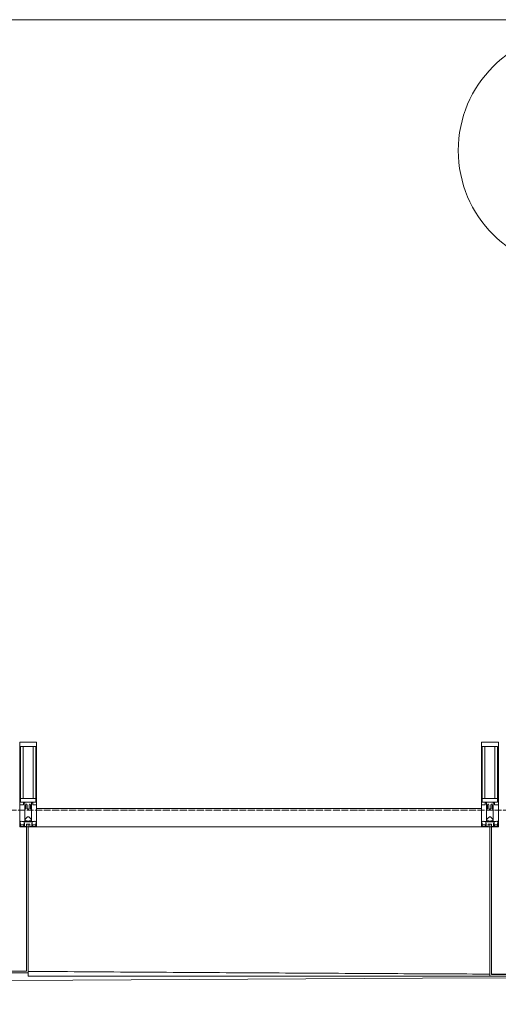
# Model space of a CAD drawing. Header units: millimetres. Extents: x 5617 to 106049, y 7718 to 209339.
# Tile 32 of 63: x 48346 to 49759, y 14827 to 17730. Entities that reach past the tile are written whole.
import ezdxf

# ---------------------------------------------------------------- set-up
doc = ezdxf.new("R2010")
doc.units = ezdxf.units.MM
doc.linetypes.add('ADSK_Линия сетки', pattern=[25, 20, -2.5, 0, -2.5])
for name, color, linetype, lineweight in [('Импосты витража', 7, 'Continuous', 18), ('Колонны', 7, 'Continuous', 18), ('Марки помещений', 7, 'Continuous', 20), ('Оси', 7, 'Continuous', 9), ('Панели витража', 7, 'Continuous', 18), ('Форма', 7, 'Continuous', 18), ('Элементы узлов', 7, 'Continuous', 18)]:
    doc.layers.add(name, color=color, linetype=linetype, lineweight=lineweight)

# ---------------------------------------------------------------- blocks, each defined once
blk = doc.blocks.new('System Panel - A_PAN_Glass-7508020-МКСС_К4_L18_61_500_')
at = {"layer": 'Панели витража', "color": 253, "lineweight": 5, "true_color": 0xaaaaaa}
for p, q in [((656.25, 55), (-656.25, 55)), ((-656.25, 55), (-656.25, 0)), ((656.25, 0), (656.25, 55)), ((-656.25, 0), (656.25, 0))]:
    blk.add_line(p, q, dxfattribs=at)
blk = doc.blocks.new('Rectangular Mullion - 50Wx250H-2623690-МКСС_К4_L18_61_500_')
at = {"layer": 'Элементы узлов', "color": 253, "lineweight": 5, "true_color": 0xaaaaaa}
for p, q in [((-25, 65.2), (-25, 250)), ((-25, 250), (0, 250)), ((-23, 237.3), (0, 237.3)), ((-23, 237.3), (-23, 73.6)), ((-14.9, 84), (-14.9, 237.3)), ((25, 250), (0, 250)), ((23, 237.3), (0, 237.3)), ((14.9, 84), (14.9, 237.3)), ((23, 237.3), (23, 73.6)), ((25, 65.2), (25, 250)), ((-14, 65.2), (-25, 65.2)), ((0, 84), (-23, 84)), ((-0.5, 73.6), (-23, 73.6)), ((-14, 71.3), (-14, 65.2)), ((-10, 71.3), (-14, 71.3)), ((-10, 53), (-10, 71.3)), ((-7, 65.2), (-5.9, 67.3)), ((-7, 65.2), (-7, 54.7)), ((-4.1, 67.3), (-5.9, 67.3)), ((-4.1, 67.3), (-2.9, 65.1)), ((-2.9, 65.1), (-2.9, 54.6)), ((0, 84), (23, 84)), ((0.5, 73.6), (23, 73.6)), ((4.1, 67.3), (2.9, 65.1)), ((2.9, 65.1), (2.9, 54.6)), ((4.1, 67.3), (5.9, 67.3)), ((7, 65.2), (5.9, 67.3)), ((7, 65.2), (7, 54.7)), ((10, 71.3), (14, 71.3)), ((10, 53), (10, 71.3)), ((14, 71.3), (14, 65.2)), ((14, 65.2), (25, 65.2)), ((-8.7, 53), (-10, 53)), ((-10, 53), (-10, 17)), ((-8.7, 53), (-7, 54.7)), ((-8.5, 23), (-1.5, 30)), ((-1.3, 53), (-2.9, 54.6)), ((-1.5, 30), (0, 30)), ((0, 53), (-1.3, 53)), ((0, 53), (1.3, 53)), ((1.5, 30), (0, 30)), ((1.3, 53), (2.9, 54.6)), ((8.5, 23), (1.5, 30)), ((8.7, 53), (7, 54.7)), ((8.7, 53), (10, 53)), ((10, 53), (10, 17)), ((-23.8, 14.6), (-25, 14.2)), ((-25, 0), (-25, 14.2)), ((-22.3, 17), (-23.8, 17)), ((-23.8, 17), (-23.8, 14.6)), ((-22.5, 10.6), (-23.8, 14.6)), ((-22.5, 10.6), (-23.7, 9.9)), ((-23.7, 1.3), (-23.7, 9.9)), ((-23.7, 1.3), (-11.8, 1.3)), ((-23.2, 10.2), (-22.5, 8)), ((-22.5, 8), (-22.5, 4.5)), ((-21.3, 4.5), (-22.5, 4.5)), ((-22.3, 17), (-22.3, 16)), ((-22.3, 16), (-21.3, 16)), ((-19, 17.6), (-21.3, 16)), ((-21.3, 4.5), (-21.3, 6.5)), ((-21.3, 6.5), (-14.2, 6.5)), ((-18.4, 16.6), (-19, 17.6)), ((-7.4, 16.6), (-18.4, 16.6)), ((-14.2, 6.5), (-14.2, 4.5)), ((-13.2, 4.5), (-14.2, 4.5)), ((-13.2, 4.5), (-12.2, 7.2)), ((-12.7, 7.6), (-11.3, 11.4)), ((-12.7, 7.6), (-11.8, 6.9)), ((-12.2, 9), (-12.2, 14.8)), ((-12.2, 14.8), (0, 14.8)), ((-11.8, 1.3), (-11.8, 6.9)), ((-10.5, 11.2), (-11.3, 11.4)), ((-10.5, 1.5), (-10.5, 11.2)), ((-4.8, 1.5), (-10.5, 1.5)), ((-10, 17), (-7.5, 17)), ((-8.5, 18.5), (-8.5, 23)), ((-7.5, 18.5), (-8.5, 18.5)), ((-7.5, 17), (-7.5, 18.5)), ((-7.4, 18), (-7.4, 16.6)), ((-2.6, 18), (-7.4, 18)), ((0, 8), (-4.8, 8)), ((-4.8, 1.5), (-4.8, 8)), ((-2.6, 18), (-2.6, 16.8)), ((-2.6, 16.8), (0, 16.8)), ((2.6, 16.8), (0, 16.8)), ((0, 14.8), (0, 16.8)), ((0, 14.8), (0, 16.8)), ((12.2, 14.8), (0, 14.8)), ((0, 0), (0, 8)), ((0, 8), (4.8, 8)), ((0, 0), (0, 8)), ((2.6, 18), (2.6, 16.8)), ((2.6, 18), (7.4, 18)), ((4.8, 1.5), (4.8, 8)), ((4.8, 1.5), (10.5, 1.5)), ((7.4, 18), (7.4, 16.6)), ((7.4, 16.6), (18.4, 16.6)), ((7.5, 18.5), (8.5, 18.5)), ((7.5, 17), (7.5, 18.5)), ((10, 17), (7.5, 17)), ((8.5, 18.5), (8.5, 23)), ((10.5, 11.2), (11.3, 11.4)), ((10.5, 1.5), (10.5, 11.2)), ((12.7, 7.6), (11.3, 11.4)), ((12.7, 7.6), (11.8, 6.9)), ((11.8, 1.3), (11.8, 6.9)), ((23.7, 1.3), (11.8, 1.3)), ((12.2, 9), (12.2, 14.8)), ((13.2, 4.5), (12.2, 7.2)), ((13.2, 4.5), (14.2, 4.5)), ((21.3, 6.5), (14.2, 6.5)), ((14.2, 6.5), (14.2, 4.5)), ((18.4, 16.6), (19, 17.6)), ((19, 17.6), (21.3, 16)), ((22.3, 16), (21.3, 16)), ((21.3, 4.5), (21.3, 6.5)), ((21.3, 4.5), (22.5, 4.5)), ((22.3, 17), (22.3, 16)), ((22.3, 17), (23.8, 17)), ((22.5, 10.6), (23.8, 14.6)), ((22.5, 10.6), (23.7, 9.9)), ((23.2, 10.2), (22.5, 8)), ((22.5, 8), (22.5, 4.5)), ((23.7, 1.3), (23.7, 9.9)), ((23.8, 17), (23.8, 14.6)), ((23.8, 14.6), (25, 14.2)), ((25, 0), (25, 14.2)), ((-25, 0), (0, 0)), ((25, 0), (0, 0))]:
    blk.add_line(p, q, dxfattribs=at)
for centre, start, end in [((-0.5, 73.1), 360, 90), ((0.5, 73.1), 90, 180)]:
    blk.add_arc(centre, 0.5, start, end, dxfattribs=at)
blk = doc.blocks.new('Rectangular Mullion - R_StandardFrame_50Wx250H-7505731-МКСС_К4_L18_61_500_')
at = {"layer": 'Импосты витража', "color": 253, "lineweight": 5, "true_color": 0xaaaaaa}
for p, q in [((-25, -250), (-25, 0)), ((-25, 0), (-5, 0)), ((0, 0), (25, 0)), ((25, 0), (25, -250)), ((25, -250), (-25, -250))]:
    blk.add_line(p, q, dxfattribs=at)
blk = doc.blocks.new('Rectangular Mullion - R_StandardFrame_50Wx250H-V45-МКСС_К4_L18_61_500_')
at = {"layer": 'Импосты витража', "color": 253, "lineweight": 5, "true_color": 0xaaaaaa}
for p, q in [((-25, -250), (-25, 0)), ((-25, 0), (0, 0)), ((5, 0), (25, 0)), ((25, 0), (25, -250)), ((25, -250), (-25, -250))]:
    blk.add_line(p, q, dxfattribs=at)
blk = doc.blocks.new('A_SLK_PAN_Type1 - Прямой тип панели-6537761-МКСС_К4_L18_61_500_')
at = {"layer": 'Колонны', "lineweight": 5}
for p, q in [((-252.5, 430), (252.5, 430)), ((-252.5, 0), (-252.5, 430)), ((-247.5, 425), (-247.5, 0)), ((247.5, 425), (-247.5, 425)), ((247.5, 0), (247.5, 425)), ((252.5, 430), (252.5, 0)), ((-247.5, 0), (-252.5, 0)), ((252.5, 0), (247.5, 0))]:
    blk.add_line(p, q, dxfattribs=at)
blk = doc.blocks.new('A_SLK_PAN_Type1 - Прямой тип панели-6537760-МКСС_К4_L18_61_500_')
at = {"layer": 'Колонны', "lineweight": 5}
for p, q in [((-185, 440), (185, 440)), ((-185, 0), (-185, 440)), ((185, 440), (185, 0)), ((-180, 435), (-180, 0)), ((180, 435), (-180, 435)), ((180, 0), (180, 435)), ((-180, 0), (-185, 0)), ((185, 0), (180, 0))]:
    blk.add_line(p, q, dxfattribs=at)
blk = doc.blocks.new('A_OGR_PAN_Отлив - A_OGR_PAN_Отлив-V70-МКСС_К4_L18_61_500_')
at = {"layer": 'Колонны', "color": 253, "lineweight": 5, "true_color": 0xaaaaaa}
for q in [(-681.25, -430), (681.25, -440)]:
    blk.add_line((-681.25, -440), q, dxfattribs=at)
blk = doc.blocks.new('135_SLK_K4_AR_FCD_rvt-1-МКСС_К4_L18_61_500_')
at = {"layer": 'Форма', "color": 253, "lineweight": 9, "true_color": 0xaaaaaa}
blk.add_line((136800, 17730), (104349.2, 17730), dxfattribs=at)
at = {"layer": 'Форма', "color": 253, "lineweight": 5, "true_color": 0xaaaaaa, "flags": 128}
blk.add_lwpolyline([(114341.6, 14827.2), (118320, 14866.3), (121358.5, 14890.7), (123765.7, 14904.4), (125726.1, 14909.6), (126485.2, 14909.7)], dxfattribs=at)
at = {"layer": 'Форма', "color": 253, "lineweight": 9, "true_color": 0xaaaaaa}
for points, knots in [([(122602.4, 14924.4), (122654.1, 14924), (122809.8, 14922.9), (123069.7, 14921.2), (123381.8, 14919.3), (123680.2, 14917.7), (123874.5, 14916.7), (123964.9, 14916.3)], [-0.43747191, -0.43747191, -0.43747191, -0.43747191, -0.43269231, -0.42307692, -0.41346154, -0.40384615, -0.3954882, -0.3954882, -0.3954882, -0.3954882]), ([(123969.9, 14916.3), (123981.8, 14916.2), (124083.2, 14915.8), (124184.7, 14915.3), (124274.2, 14915)], [-0.395334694, -0.395334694, -0.395334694, -0.395334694, -0.394230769, -0.385961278, -0.385961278, -0.385961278, -0.385961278])]:
    blk.add_open_spline(points, degree=3, knots=knots, dxfattribs=at)
at = {"layer": 'Импосты витража', "color": 253, "lineweight": 5, "true_color": 0xaaaaaa}
for p in [(122602.5, 15350), (123965, 15350)]:
    blk.add_blockref('Rectangular Mullion - 50Wx250H-2623690-МКСС_К4_L18_61_500_', p, dxfattribs=at)
at = {"layer": 'Импосты витража', "color": 253, "lineweight": 5, "true_color": 0xaaaaaa, "extrusion": (0, 0, -1), "rotation": 180}
for name, p in [('Rectangular Mullion - R_StandardFrame_50Wx250H-7505731-МКСС_К4_L18_61_500_', (-122602.5, 15350)), ('Rectangular Mullion - R_StandardFrame_50Wx250H-V45-МКСС_К4_L18_61_500_', (-123965, 15350))]:
    blk.add_blockref(name, p, dxfattribs=at)
at = {"layer": 'Колонны', "color": 253, "lineweight": 5, "true_color": 0xaaaaaa, "rotation": 180}
for name, p in [('A_SLK_PAN_Type1 - Прямой тип панели-6537761-МКСС_К4_L18_61_500_', (122350, 15350)), ('A_SLK_PAN_Type1 - Прямой тип панели-6537760-МКСС_К4_L18_61_500_', (124150, 15350))]:
    blk.add_blockref(name, p, dxfattribs=at)
at = {"layer": 'Колонны', "color": 253, "lineweight": 5, "true_color": 0xaaaaaa}
blk.add_blockref('A_OGR_PAN_Отлив - A_OGR_PAN_Отлив-V70-МКСС_К4_L18_61_500_', (123283.8, 15350), dxfattribs=at)
at = {"layer": 'Панели витража', "color": 253, "lineweight": 5, "true_color": 0xaaaaaa}
blk.add_blockref('System Panel - A_PAN_Glass-7508020-МКСС_К4_L18_61_500_', (123283.8, 15350), dxfattribs=at)
blk = doc.blocks.new('050_Марка_Помещение - Номер-620969-МКСС_К4_L18_61_500_')
at = {"layer": 'Марки помещений'}
blk.add_circle((0, 0), 3.5, dxfattribs=at)

msp = doc.modelspace()

# ---------------------------------------------------------------- linework, layer by layer
at = {"layer": 'Оси', "linetype": 'ADSK_Линия сетки'}
msp.add_line((62569, 15400), (24700.4, 15400), dxfattribs=at)

# ---------------------------------------------------------------- block references
at = {"lineweight": 5}
msp.add_blockref('135_SLK_K4_AR_FCD_rvt-1-МКСС_К4_L18_61_500_', (-74231, 0), dxfattribs=at)
at = {"layer": 'Марки помещений', "xscale": 99.99999999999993, "yscale": 99.99999999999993, "zscale": 99.99999999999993}
msp.add_blockref('050_Марка_Помещение - Номер-620969-МКСС_К4_L18_61_500_', (49990.8, 17344.3), dxfattribs=at)

doc.saveas('drawing.dxf')
